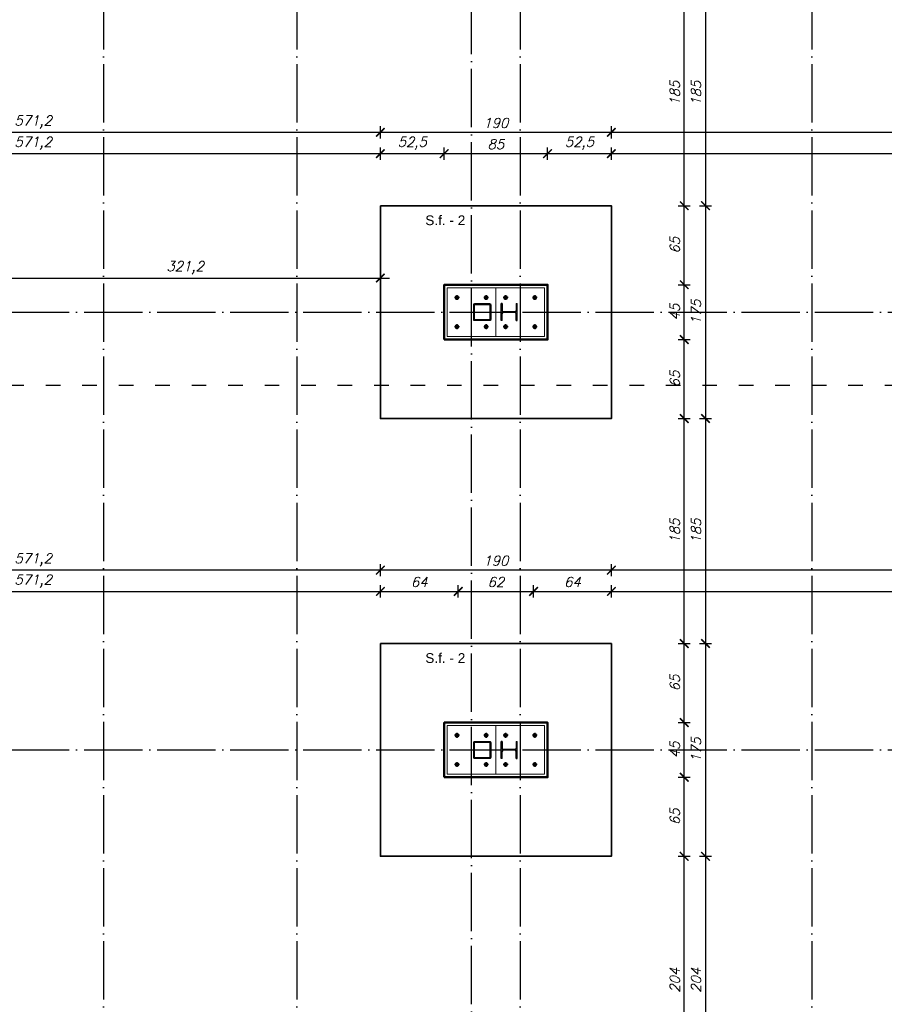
# Model space of a CAD drawing. Header units: millimetres. Extents: x 1814 to 94182, y 11562 to 49454.
# Tile 105 of 143: x 10334 to 11045, y 25543 to 26353. Entities that reach past the tile are written whole.
import ezdxf

# ---------------------------------------------------------------- set-up
doc = ezdxf.new("R2010")
doc.units = ezdxf.units.MM
doc.linetypes.add('ACAD_ISO03W100', pattern=[30, 12, -18])
doc.linetypes.add('ACAD_ISO04W100', pattern=[30, 24, -3, 0, -3])
for name, color, linetype in [('odnośnik', 140, 'Continuous'), ('opis', 50, 'Continuous'), ('osie', 40, 'ACAD_ISO04W100')]:
    doc.layers.add(name, color=color, linetype=linetype)
for name, color, linetype, lineweight in [('profil stalowy', 100, 'Continuous', 25), ('widok 0.09', 132, 'Continuous', 9), ('widok 0.15', 150, 'Continuous', 15), ('widok 0.25', 30, 'Continuous', 25), ('widok 0.35', 22, 'Continuous', 35), ('wymiar', 135, 'Continuous', 9), ('ściany', 7, 'Continuous', 50), ('śruby', 204, 'Continuous', 9)]:
    doc.layers.add(name, color=color, linetype=linetype, lineweight=lineweight)
doc.styles.add('Opisowy', font='arial.ttf')
doc.styles.add('WYMIARY', font='simplex.shx', dxfattribs={"oblique": 15})
doc.dimstyles.new('1-50', dxfattribs={"dimscale": 50, "dimtxt": 0.16, "dimasz": 0.2, "dimexe": 0.1, "dimexo": 0.1, "dimgap": 0.075, "dimtad": 1, "dimdec": 1, "dimrnd": 0.1, "dimzin": 9, "dimtxsty": 'WYMIARY', "dimblk": 'ARCHTICK', "dimcen": 0.2, "dimdle": 0.15, "dimadec": 1, "dimazin": 1, "dimtfac": 1, "dimtdec": 1, "dimtix": 1, "dimtmove": 2, "dimatfit": 3, "dimldrblk": 'ARCHTICK', "dimfxl": 0, "dimarcsym": 0})

# ---------------------------------------------------------------- blocks, each defined once
blk = doc.blocks.new('A$C16716dc2')
at = {"layer": 'osie', "ltscale": 0.05}
for p, q in [((4, 2), (0, 2)), ((2, 4), (2, 0))]:
    blk.add_line(p, q, dxfattribs=at)
at = {"layer": 'widok 0.09'}
blk.add_circle((2, 2), 1.5, dxfattribs=at)
at = {"layer": 'widok 0.25'}
blk.add_circle((2, 2), 0.8, dxfattribs=at)
at = {"layer": 'widok 0.35'}
blk.add_lwpolyline([(3.39, 2), (2.69, 0.8), (1.31, 0.8), (0.61, 2), (1.31, 3.2), (2.69, 3.2)], close=True, dxfattribs=at)
blk = doc.blocks.new('_ARCHTICK')
at = {"color": 0, "linetype": 'ByBlock', "lineweight": -2}
blk.add_solid([(0.398, 0.309), (0.309, 0.398), (-0.309, -0.398), (-0.398, -0.309)], dxfattribs=at)
blk = doc.blocks.new('*D3391')
at = {"layer": 'Defpoints', "color": 0}
for p in [(9562.81, 26928.8), (10662.95, 26928.8), (9894.31, 25295.8)]:
    blk.add_point(p, dxfattribs=at)
at = {"layer": 'wymiar', "color": 0, "lineweight": -2}
for p, q in [((9562.81, 25288.3), (9562.81, 26936.3)), ((9567.81, 26928.8), (9557.81, 26928.8)), ((9567.81, 25295.8), (9557.81, 25295.8))]:
    blk.add_line(p, q, dxfattribs=at)
at = {"layer": 'wymiar', "color": 0, "lineweight": -2, "xscale": 10, "yscale": 10, "zscale": 10}
for p, rotation in [((9562.81, 26928.8), 90), ((9562.81, 25295.8), 270)]:
    blk.add_blockref('_ARCHTICK', p, dxfattribs=dict(at, rotation=rotation))
at = {"layer": 'wymiar', "color": 0, "insert": (9555.06, 26112.3), "char_height": 8, "attachment_point": 5, "rotation": 90, "style": 'WYMIARY'}
blk.add_mtext('1633', dxfattribs=at)
blk = doc.blocks.new('*D3410')
at = {"layer": 'Defpoints', "color": 0}
for p in [(10309.31, 26318.3), (10630.46, 26199.8), (10630.46, 26140.35)]:
    blk.add_point(p, dxfattribs=at)
at = {"layer": 'wymiar', "color": 0, "lineweight": -2}
for p, q in [((10309.31, 26145.35), (10309.31, 26135.35)), ((10630.46, 26145.35), (10630.46, 26135.35)), ((10301.81, 26140.35), (10637.96, 26140.35))]:
    blk.add_line(p, q, dxfattribs=at)
at = {"layer": 'wymiar', "color": 0, "lineweight": -2, "xscale": 10, "yscale": 10, "zscale": 10, "rotation": 180}
blk.add_blockref('_ARCHTICK', (10309.31, 26140.35), dxfattribs=at)
at = {"layer": 'wymiar', "color": 0, "lineweight": -2, "xscale": 10, "yscale": 10, "zscale": 10}
blk.add_blockref('_ARCHTICK', (10630.46, 26140.35), dxfattribs=at)
at = {"layer": 'wymiar', "color": 0, "insert": (10469.89, 26148.87), "char_height": 8, "attachment_point": 5, "style": 'WYMIARY'}
blk.add_mtext('321,2', dxfattribs=at)
blk = doc.blocks.new('*D3414')
at = {"layer": 'Defpoints', "color": 0}
for p in [(10630.46, 26242.65), (10059.31, 26194.8), (10630.46, 26199.8)]:
    blk.add_point(p, dxfattribs=at)
at = {"layer": 'wymiar', "color": 0, "lineweight": -2}
for p, q in [((10051.81, 26242.65), (10637.96, 26242.65)), ((10059.31, 26237.65), (10059.31, 26247.65)), ((10630.46, 26237.65), (10630.46, 26247.65))]:
    blk.add_line(p, q, dxfattribs=at)
at = {"layer": 'wymiar', "color": 0, "lineweight": -2, "xscale": 10, "yscale": 10, "zscale": 10, "rotation": 180}
blk.add_blockref('_ARCHTICK', (10059.31, 26242.65), dxfattribs=at)
at = {"layer": 'wymiar', "color": 0, "lineweight": -2, "xscale": 10, "yscale": 10, "zscale": 10}
blk.add_blockref('_ARCHTICK', (10630.46, 26242.65), dxfattribs=at)
at = {"layer": 'wymiar', "color": 0, "insert": (10344.89, 26251.16), "char_height": 8, "attachment_point": 5, "style": 'WYMIARY'}
blk.add_mtext('571,2', dxfattribs=at)
blk = doc.blocks.new('*D3415')
at = {"layer": 'Defpoints', "color": 0}
for p in [(10682.96, 26242.65), (10630.46, 26199.8), (10682.96, 26134.8)]:
    blk.add_point(p, dxfattribs=at)
at = {"layer": 'wymiar', "color": 0, "lineweight": -2}
for p, q in [((10622.96, 26242.65), (10690.46, 26242.65)), ((10630.46, 26237.65), (10630.46, 26247.65)), ((10682.96, 26237.65), (10682.96, 26247.65))]:
    blk.add_line(p, q, dxfattribs=at)
at = {"layer": 'wymiar', "color": 0, "lineweight": -2, "xscale": 10, "yscale": 10, "zscale": 10, "rotation": 180}
blk.add_blockref('_ARCHTICK', (10630.46, 26242.65), dxfattribs=at)
at = {"layer": 'wymiar', "color": 0, "lineweight": -2, "xscale": 10, "yscale": 10, "zscale": 10}
blk.add_blockref('_ARCHTICK', (10682.96, 26242.65), dxfattribs=at)
at = {"layer": 'wymiar', "color": 0, "insert": (10656.71, 26251.16), "char_height": 8, "attachment_point": 5, "style": 'WYMIARY'}
blk.add_mtext('52,5', dxfattribs=at)
blk = doc.blocks.new('*D3416')
at = {"layer": 'Defpoints', "color": 0}
for p in [(10767.96, 26242.65), (10682.96, 26134.8), (10767.96, 26134.8)]:
    blk.add_point(p, dxfattribs=at)
at = {"layer": 'wymiar', "color": 0, "lineweight": -2}
for p, q in [((10675.46, 26242.65), (10775.46, 26242.65)), ((10682.96, 26237.65), (10682.96, 26247.65)), ((10767.96, 26237.65), (10767.96, 26247.65))]:
    blk.add_line(p, q, dxfattribs=at)
at = {"layer": 'wymiar', "color": 0, "lineweight": -2, "xscale": 10, "yscale": 10, "zscale": 10, "rotation": 180}
blk.add_blockref('_ARCHTICK', (10682.96, 26242.65), dxfattribs=at)
at = {"layer": 'wymiar', "color": 0, "lineweight": -2, "xscale": 10, "yscale": 10, "zscale": 10}
blk.add_blockref('_ARCHTICK', (10767.96, 26242.65), dxfattribs=at)
at = {"layer": 'wymiar', "color": 0, "insert": (10725.46, 26250.4), "char_height": 8, "attachment_point": 5, "style": 'WYMIARY'}
blk.add_mtext('85', dxfattribs=at)
blk = doc.blocks.new('*D3417')
at = {"layer": 'Defpoints', "color": 0}
for p in [(10820.46, 26242.65), (10820.46, 26199.8), (10767.96, 26134.8)]:
    blk.add_point(p, dxfattribs=at)
at = {"layer": 'wymiar', "color": 0, "lineweight": -2}
for p, q in [((10760.46, 26242.65), (10827.96, 26242.65)), ((10767.96, 26237.65), (10767.96, 26247.65)), ((10820.46, 26237.65), (10820.46, 26247.65))]:
    blk.add_line(p, q, dxfattribs=at)
at = {"layer": 'wymiar', "color": 0, "lineweight": -2, "xscale": 10, "yscale": 10, "zscale": 10, "rotation": 180}
blk.add_blockref('_ARCHTICK', (10767.96, 26242.65), dxfattribs=at)
at = {"layer": 'wymiar', "color": 0, "lineweight": -2, "xscale": 10, "yscale": 10, "zscale": 10}
blk.add_blockref('_ARCHTICK', (10820.46, 26242.65), dxfattribs=at)
at = {"layer": 'wymiar', "color": 0, "insert": (10794.21, 26251.16), "char_height": 8, "attachment_point": 5, "style": 'WYMIARY'}
blk.add_mtext('52,5', dxfattribs=at)
blk = doc.blocks.new('*D3418')
at = {"layer": 'Defpoints', "color": 0}
for p in [(11623.08, 26242.65), (10820.46, 26199.8), (11623.08, 26194.8)]:
    blk.add_point(p, dxfattribs=at)
at = {"layer": 'wymiar', "color": 0, "lineweight": -2}
for p, q in [((10812.96, 26242.65), (11630.58, 26242.65)), ((10820.46, 26237.65), (10820.46, 26247.65)), ((11623.08, 26237.65), (11623.08, 26247.65))]:
    blk.add_line(p, q, dxfattribs=at)
at = {"layer": 'wymiar', "color": 0, "lineweight": -2, "xscale": 10, "yscale": 10, "zscale": 10, "rotation": 180}
blk.add_blockref('_ARCHTICK', (10820.46, 26242.65), dxfattribs=at)
at = {"layer": 'wymiar', "color": 0, "lineweight": -2, "xscale": 10, "yscale": 10, "zscale": 10}
blk.add_blockref('_ARCHTICK', (11623.08, 26242.65), dxfattribs=at)
at = {"layer": 'wymiar', "color": 0, "insert": (11221.77, 26251.16), "char_height": 8, "attachment_point": 5, "style": 'WYMIARY'}
blk.add_mtext('802,6', dxfattribs=at)
blk = doc.blocks.new('*D3423')
at = {"layer": 'Defpoints', "color": 0}
for p in [(10820.46, 26260.15), (10820.46, 26199.8), (11623.08, 26194.8)]:
    blk.add_point(p, dxfattribs=at)
at = {"layer": 'wymiar', "color": 0, "lineweight": -2}
for p, q in [((11630.58, 26260.15), (10812.96, 26260.15)), ((10820.46, 26255.15), (10820.46, 26265.15)), ((11623.08, 26255.15), (11623.08, 26265.15))]:
    blk.add_line(p, q, dxfattribs=at)
at = {"layer": 'wymiar', "color": 0, "lineweight": -2, "xscale": 10, "yscale": 10, "zscale": 10, "rotation": 180}
blk.add_blockref('_ARCHTICK', (10820.46, 26260.15), dxfattribs=at)
at = {"layer": 'wymiar', "color": 0, "lineweight": -2, "xscale": 10, "yscale": 10, "zscale": 10}
blk.add_blockref('_ARCHTICK', (11623.08, 26260.15), dxfattribs=at)
at = {"layer": 'wymiar', "color": 0, "insert": (11221.77, 26268.66), "char_height": 8, "attachment_point": 5, "style": 'WYMIARY'}
blk.add_mtext('802,6', dxfattribs=at)
blk = doc.blocks.new('*D3424')
at = {"layer": 'Defpoints', "color": 0}
for p in [(10630.46, 26260.15), (10630.46, 26199.8), (10820.46, 26199.8)]:
    blk.add_point(p, dxfattribs=at)
at = {"layer": 'wymiar', "color": 0, "lineweight": -2}
for p, q in [((10827.96, 26260.15), (10622.96, 26260.15)), ((10630.46, 26255.15), (10630.46, 26265.15)), ((10820.46, 26255.15), (10820.46, 26265.15))]:
    blk.add_line(p, q, dxfattribs=at)
at = {"layer": 'wymiar', "color": 0, "lineweight": -2, "xscale": 10, "yscale": 10, "zscale": 10, "rotation": 180}
blk.add_blockref('_ARCHTICK', (10630.46, 26260.15), dxfattribs=at)
at = {"layer": 'wymiar', "color": 0, "lineweight": -2, "xscale": 10, "yscale": 10, "zscale": 10}
blk.add_blockref('_ARCHTICK', (10820.46, 26260.15), dxfattribs=at)
at = {"layer": 'wymiar', "color": 0, "insert": (10725.46, 26267.9), "char_height": 8, "attachment_point": 5, "style": 'WYMIARY'}
blk.add_mtext('190', dxfattribs=at)
blk = doc.blocks.new('*D3425')
at = {"layer": 'Defpoints', "color": 0}
for p in [(10059.31, 26260.15), (10059.31, 26194.8), (10630.46, 26199.8)]:
    blk.add_point(p, dxfattribs=at)
at = {"layer": 'wymiar', "color": 0, "lineweight": -2}
for p, q in [((10637.96, 26260.15), (10051.81, 26260.15)), ((10059.31, 26255.15), (10059.31, 26265.15)), ((10630.46, 26255.15), (10630.46, 26265.15))]:
    blk.add_line(p, q, dxfattribs=at)
at = {"layer": 'wymiar', "color": 0, "lineweight": -2, "xscale": 10, "yscale": 10, "zscale": 10, "rotation": 180}
blk.add_blockref('_ARCHTICK', (10059.31, 26260.15), dxfattribs=at)
at = {"layer": 'wymiar', "color": 0, "lineweight": -2, "xscale": 10, "yscale": 10, "zscale": 10}
blk.add_blockref('_ARCHTICK', (10630.46, 26260.15), dxfattribs=at)
at = {"layer": 'wymiar', "color": 0, "insert": (10344.89, 26268.66), "char_height": 8, "attachment_point": 5, "style": 'WYMIARY'}
blk.add_mtext('571,2', dxfattribs=at)
blk = doc.blocks.new('*D3347')
at = {"layer": 'Defpoints', "color": 0}
for p in [(10630.46, 25882.65), (10630.46, 25839.8), (10059.31, 25834.8)]:
    blk.add_point(p, dxfattribs=at)
at = {"layer": 'wymiar', "color": 0, "lineweight": -2}
for p, q in [((10059.31, 25877.65), (10059.31, 25887.65)), ((10630.46, 25877.65), (10630.46, 25887.65)), ((10051.81, 25882.65), (10637.96, 25882.65))]:
    blk.add_line(p, q, dxfattribs=at)
at = {"layer": 'wymiar', "color": 0, "lineweight": -2, "xscale": 10, "yscale": 10, "zscale": 10, "rotation": 180}
blk.add_blockref('_ARCHTICK', (10059.31, 25882.65), dxfattribs=at)
at = {"layer": 'wymiar', "color": 0, "lineweight": -2, "xscale": 10, "yscale": 10, "zscale": 10}
blk.add_blockref('_ARCHTICK', (10630.46, 25882.65), dxfattribs=at)
at = {"layer": 'wymiar', "color": 0, "insert": (10344.89, 25891.16), "char_height": 8, "attachment_point": 5, "style": 'WYMIARY'}
blk.add_mtext('571,2', dxfattribs=at)
blk = doc.blocks.new('*D3348')
at = {"layer": 'Defpoints', "color": 0}
for p in [(10694.46, 25882.65), (10630.46, 25839.8), (10694.46, 25772.3)]:
    blk.add_point(p, dxfattribs=at)
at = {"layer": 'wymiar', "color": 0, "lineweight": -2}
for p, q in [((10630.46, 25877.65), (10630.46, 25887.65)), ((10694.46, 25877.65), (10694.46, 25887.65)), ((10622.96, 25882.65), (10701.96, 25882.65))]:
    blk.add_line(p, q, dxfattribs=at)
at = {"layer": 'wymiar', "color": 0, "lineweight": -2, "xscale": 10, "yscale": 10, "zscale": 10, "rotation": 180}
blk.add_blockref('_ARCHTICK', (10630.46, 25882.65), dxfattribs=at)
at = {"layer": 'wymiar', "color": 0, "lineweight": -2, "xscale": 10, "yscale": 10, "zscale": 10}
blk.add_blockref('_ARCHTICK', (10694.46, 25882.65), dxfattribs=at)
at = {"layer": 'wymiar', "color": 0, "insert": (10662.46, 25890.4), "char_height": 8, "attachment_point": 5, "style": 'WYMIARY'}
blk.add_mtext('64', dxfattribs=at)
blk = doc.blocks.new('*D3349')
at = {"layer": 'Defpoints', "color": 0}
for p in [(10756.46, 25882.65), (10694.46, 25772.3), (10756.46, 25772.3)]:
    blk.add_point(p, dxfattribs=at)
at = {"layer": 'wymiar', "color": 0, "lineweight": -2}
for p, q in [((10694.46, 25877.65), (10694.46, 25887.65)), ((10756.46, 25877.65), (10756.46, 25887.65)), ((10686.96, 25882.65), (10763.96, 25882.65))]:
    blk.add_line(p, q, dxfattribs=at)
at = {"layer": 'wymiar', "color": 0, "lineweight": -2, "xscale": 10, "yscale": 10, "zscale": 10, "rotation": 180}
blk.add_blockref('_ARCHTICK', (10694.46, 25882.65), dxfattribs=at)
at = {"layer": 'wymiar', "color": 0, "lineweight": -2, "xscale": 10, "yscale": 10, "zscale": 10}
blk.add_blockref('_ARCHTICK', (10756.46, 25882.65), dxfattribs=at)
at = {"layer": 'wymiar', "color": 0, "insert": (10725.46, 25890.4), "char_height": 8, "attachment_point": 5, "style": 'WYMIARY'}
blk.add_mtext('62', dxfattribs=at)
blk = doc.blocks.new('*D3350')
at = {"layer": 'Defpoints', "color": 0}
for p in [(10820.46, 25882.65), (10820.46, 25839.8), (10756.46, 25772.3)]:
    blk.add_point(p, dxfattribs=at)
at = {"layer": 'wymiar', "color": 0, "lineweight": -2}
for p, q in [((10756.46, 25877.65), (10756.46, 25887.65)), ((10820.46, 25877.65), (10820.46, 25887.65)), ((10748.96, 25882.65), (10827.96, 25882.65))]:
    blk.add_line(p, q, dxfattribs=at)
at = {"layer": 'wymiar', "color": 0, "lineweight": -2, "xscale": 10, "yscale": 10, "zscale": 10, "rotation": 180}
blk.add_blockref('_ARCHTICK', (10756.46, 25882.65), dxfattribs=at)
at = {"layer": 'wymiar', "color": 0, "lineweight": -2, "xscale": 10, "yscale": 10, "zscale": 10}
blk.add_blockref('_ARCHTICK', (10820.46, 25882.65), dxfattribs=at)
at = {"layer": 'wymiar', "color": 0, "insert": (10788.46, 25890.4), "char_height": 8, "attachment_point": 5, "style": 'WYMIARY'}
blk.add_mtext('64', dxfattribs=at)
blk = doc.blocks.new('*D3351')
at = {"layer": 'Defpoints', "color": 0}
for p in [(11623.08, 25882.65), (10820.46, 25839.8), (11623.08, 25834.8)]:
    blk.add_point(p, dxfattribs=at)
at = {"layer": 'wymiar', "color": 0, "lineweight": -2}
for p, q in [((10820.46, 25877.65), (10820.46, 25887.65)), ((11623.08, 25877.65), (11623.08, 25887.65)), ((10812.96, 25882.65), (11630.58, 25882.65))]:
    blk.add_line(p, q, dxfattribs=at)
at = {"layer": 'wymiar', "color": 0, "lineweight": -2, "xscale": 10, "yscale": 10, "zscale": 10, "rotation": 180}
blk.add_blockref('_ARCHTICK', (10820.46, 25882.65), dxfattribs=at)
at = {"layer": 'wymiar', "color": 0, "lineweight": -2, "xscale": 10, "yscale": 10, "zscale": 10}
blk.add_blockref('_ARCHTICK', (11623.08, 25882.65), dxfattribs=at)
at = {"layer": 'wymiar', "color": 0, "insert": (11221.77, 25891.16), "char_height": 8, "attachment_point": 5, "style": 'WYMIARY'}
blk.add_mtext('802,6', dxfattribs=at)
blk = doc.blocks.new('*D3356')
at = {"layer": 'Defpoints', "color": 0}
for p in [(10820.46, 25900.15), (10820.46, 25839.8), (11623.08, 25834.8)]:
    blk.add_point(p, dxfattribs=at)
at = {"layer": 'wymiar', "color": 0, "lineweight": -2}
for p, q in [((10820.46, 25895.15), (10820.46, 25905.15)), ((11623.08, 25895.15), (11623.08, 25905.15)), ((11630.58, 25900.15), (10812.96, 25900.15))]:
    blk.add_line(p, q, dxfattribs=at)
at = {"layer": 'wymiar', "color": 0, "lineweight": -2, "xscale": 10, "yscale": 10, "zscale": 10, "rotation": 180}
blk.add_blockref('_ARCHTICK', (10820.46, 25900.15), dxfattribs=at)
at = {"layer": 'wymiar', "color": 0, "lineweight": -2, "xscale": 10, "yscale": 10, "zscale": 10}
blk.add_blockref('_ARCHTICK', (11623.08, 25900.15), dxfattribs=at)
at = {"layer": 'wymiar', "color": 0, "insert": (11221.77, 25908.66), "char_height": 8, "attachment_point": 5, "style": 'WYMIARY'}
blk.add_mtext('802,6', dxfattribs=at)
blk = doc.blocks.new('*D3357')
at = {"layer": 'Defpoints', "color": 0}
for p in [(10630.46, 25900.15), (10630.46, 25839.8), (10820.46, 25839.8)]:
    blk.add_point(p, dxfattribs=at)
at = {"layer": 'wymiar', "color": 0, "lineweight": -2}
for p, q in [((10630.46, 25895.15), (10630.46, 25905.15)), ((10820.46, 25895.15), (10820.46, 25905.15)), ((10827.96, 25900.15), (10622.96, 25900.15))]:
    blk.add_line(p, q, dxfattribs=at)
at = {"layer": 'wymiar', "color": 0, "lineweight": -2, "xscale": 10, "yscale": 10, "zscale": 10, "rotation": 180}
blk.add_blockref('_ARCHTICK', (10630.46, 25900.15), dxfattribs=at)
at = {"layer": 'wymiar', "color": 0, "lineweight": -2, "xscale": 10, "yscale": 10, "zscale": 10}
blk.add_blockref('_ARCHTICK', (10820.46, 25900.15), dxfattribs=at)
at = {"layer": 'wymiar', "color": 0, "insert": (10725.46, 25907.9), "char_height": 8, "attachment_point": 5, "style": 'WYMIARY'}
blk.add_mtext('190', dxfattribs=at)
blk = doc.blocks.new('*D3358')
at = {"layer": 'Defpoints', "color": 0}
for p in [(10059.31, 25900.15), (10630.46, 25839.8), (10059.31, 25834.8)]:
    blk.add_point(p, dxfattribs=at)
at = {"layer": 'wymiar', "color": 0, "lineweight": -2}
for p, q in [((10059.31, 25895.15), (10059.31, 25905.15)), ((10630.46, 25895.15), (10630.46, 25905.15)), ((10637.96, 25900.15), (10051.81, 25900.15))]:
    blk.add_line(p, q, dxfattribs=at)
at = {"layer": 'wymiar', "color": 0, "lineweight": -2, "xscale": 10, "yscale": 10, "zscale": 10, "rotation": 180}
blk.add_blockref('_ARCHTICK', (10059.31, 25900.15), dxfattribs=at)
at = {"layer": 'wymiar', "color": 0, "lineweight": -2, "xscale": 10, "yscale": 10, "zscale": 10}
blk.add_blockref('_ARCHTICK', (10630.46, 25900.15), dxfattribs=at)
at = {"layer": 'wymiar', "color": 0, "insert": (10344.89, 25908.66), "char_height": 8, "attachment_point": 5, "style": 'WYMIARY'}
blk.add_mtext('571,2', dxfattribs=at)
blk = doc.blocks.new('*D3495')
at = {"layer": 'Defpoints', "color": 0}
for p in [(10820.46, 25664.8), (10880.4, 25664.8), (10820.46, 25460.8)]:
    blk.add_point(p, dxfattribs=at)
at = {"layer": 'wymiar', "color": 0, "lineweight": -2}
for p, q in [((10880.4, 25453.3), (10880.4, 25672.3)), ((10875.4, 25664.8), (10885.4, 25664.8)), ((10875.4, 25460.8), (10885.4, 25460.8))]:
    blk.add_line(p, q, dxfattribs=at)
at = {"layer": 'wymiar', "color": 0, "lineweight": -2, "xscale": 10, "yscale": 10, "zscale": 10}
for p, rotation in [((10880.4, 25664.8), 90), ((10880.4, 25460.8), 270)]:
    blk.add_blockref('_ARCHTICK', p, dxfattribs=dict(at, rotation=rotation))
at = {"layer": 'wymiar', "color": 0, "insert": (10872.65, 25562.8), "char_height": 8, "attachment_point": 5, "rotation": 90, "style": 'WYMIARY'}
blk.add_mtext('204', dxfattribs=at)
blk = doc.blocks.new('*D3431')
at = {"layer": 'Defpoints', "color": 0}
for p in [(10767.98, 25729.8), (10880.4, 25729.8), (10820.46, 25664.8)]:
    blk.add_point(p, dxfattribs=at)
at = {"layer": 'wymiar', "color": 0, "lineweight": -2}
for p, q in [((10880.4, 25657.3), (10880.4, 25737.3)), ((10875.4, 25729.8), (10885.4, 25729.8)), ((10875.4, 25664.8), (10885.4, 25664.8))]:
    blk.add_line(p, q, dxfattribs=at)
at = {"layer": 'wymiar', "color": 0, "lineweight": -2, "xscale": 10, "yscale": 10, "zscale": 10}
for p, rotation in [((10880.4, 25729.8), 90), ((10880.4, 25664.8), 270)]:
    blk.add_blockref('_ARCHTICK', p, dxfattribs=dict(at, rotation=rotation))
at = {"layer": 'wymiar', "color": 0, "insert": (10872.65, 25697.3), "char_height": 8, "attachment_point": 5, "rotation": 90, "style": 'WYMIARY'}
blk.add_mtext('65', dxfattribs=at)
blk = doc.blocks.new('*D3432')
at = {"layer": 'Defpoints', "color": 0}
for p in [(10767.94, 25774.8), (10880.4, 25774.8), (10767.98, 25729.8)]:
    blk.add_point(p, dxfattribs=at)
at = {"layer": 'wymiar', "color": 0, "lineweight": -2}
for p, q in [((10880.4, 25722.3), (10880.4, 25782.3)), ((10875.4, 25774.8), (10885.4, 25774.8)), ((10875.4, 25729.8), (10885.4, 25729.8))]:
    blk.add_line(p, q, dxfattribs=at)
at = {"layer": 'wymiar', "color": 0, "lineweight": -2, "xscale": 10, "yscale": 10, "zscale": 10}
for p, rotation in [((10880.4, 25774.8), 90), ((10880.4, 25729.8), 270)]:
    blk.add_blockref('_ARCHTICK', p, dxfattribs=dict(at, rotation=rotation))
at = {"layer": 'wymiar', "color": 0, "insert": (10872.65, 25752.3), "char_height": 8, "attachment_point": 5, "rotation": 90, "style": 'WYMIARY'}
blk.add_mtext('45', dxfattribs=at)
blk = doc.blocks.new('*D3433')
at = {"layer": 'Defpoints', "color": 0}
for p in [(10820.46, 25839.8), (10880.4, 25839.8), (10767.94, 25774.8)]:
    blk.add_point(p, dxfattribs=at)
at = {"layer": 'wymiar', "color": 0, "lineweight": -2}
for p, q in [((10880.4, 25767.3), (10880.4, 25847.3)), ((10875.4, 25839.8), (10885.4, 25839.8)), ((10875.4, 25774.8), (10885.4, 25774.8))]:
    blk.add_line(p, q, dxfattribs=at)
at = {"layer": 'wymiar', "color": 0, "lineweight": -2, "xscale": 10, "yscale": 10, "zscale": 10}
for p, rotation in [((10880.4, 25839.8), 90), ((10880.4, 25774.8), 270)]:
    blk.add_blockref('_ARCHTICK', p, dxfattribs=dict(at, rotation=rotation))
at = {"layer": 'wymiar', "color": 0, "insert": (10872.65, 25807.3), "char_height": 8, "attachment_point": 5, "rotation": 90, "style": 'WYMIARY'}
blk.add_mtext('65', dxfattribs=at)
blk = doc.blocks.new('*D3434')
at = {"layer": 'Defpoints', "color": 0}
for p in [(10820.46, 26024.8), (10880.4, 26024.8), (10820.46, 25839.8)]:
    blk.add_point(p, dxfattribs=at)
at = {"layer": 'wymiar', "color": 0, "lineweight": -2}
for p, q in [((10880.4, 25832.3), (10880.4, 26032.3)), ((10875.4, 26024.8), (10885.4, 26024.8)), ((10875.4, 25839.8), (10885.4, 25839.8))]:
    blk.add_line(p, q, dxfattribs=at)
at = {"layer": 'wymiar', "color": 0, "lineweight": -2, "xscale": 10, "yscale": 10, "zscale": 10}
for p, rotation in [((10880.4, 26024.8), 90), ((10880.4, 25839.8), 270)]:
    blk.add_blockref('_ARCHTICK', p, dxfattribs=dict(at, rotation=rotation))
at = {"layer": 'wymiar', "color": 0, "insert": (10872.65, 25932.3), "char_height": 8, "attachment_point": 5, "rotation": 90, "style": 'WYMIARY'}
blk.add_mtext('185', dxfattribs=at)
blk = doc.blocks.new('*D3435')
at = {"layer": 'Defpoints', "color": 0}
for p in [(10767.96, 26089.8), (10880.4, 26089.8), (10820.46, 26024.8)]:
    blk.add_point(p, dxfattribs=at)
at = {"layer": 'wymiar', "color": 0, "lineweight": -2}
for p, q in [((10880.4, 26017.3), (10880.4, 26097.3)), ((10875.4, 26089.8), (10885.4, 26089.8)), ((10875.4, 26024.8), (10885.4, 26024.8))]:
    blk.add_line(p, q, dxfattribs=at)
at = {"layer": 'wymiar', "color": 0, "lineweight": -2, "xscale": 10, "yscale": 10, "zscale": 10}
for p, rotation in [((10880.4, 26089.8), 90), ((10880.4, 26024.8), 270)]:
    blk.add_blockref('_ARCHTICK', p, dxfattribs=dict(at, rotation=rotation))
at = {"layer": 'wymiar', "color": 0, "insert": (10872.65, 26057.3), "char_height": 8, "attachment_point": 5, "rotation": 90, "style": 'WYMIARY'}
blk.add_mtext('65', dxfattribs=at)
blk = doc.blocks.new('*D3436')
at = {"layer": 'Defpoints', "color": 0}
for p in [(10767.96, 26134.8), (10880.4, 26134.8), (10767.96, 26089.8)]:
    blk.add_point(p, dxfattribs=at)
at = {"layer": 'wymiar', "color": 0, "lineweight": -2}
for p, q in [((10880.4, 26082.3), (10880.4, 26142.3)), ((10875.4, 26134.8), (10885.4, 26134.8)), ((10875.4, 26089.8), (10885.4, 26089.8))]:
    blk.add_line(p, q, dxfattribs=at)
at = {"layer": 'wymiar', "color": 0, "lineweight": -2, "xscale": 10, "yscale": 10, "zscale": 10}
for p, rotation in [((10880.4, 26134.8), 90), ((10880.4, 26089.8), 270)]:
    blk.add_blockref('_ARCHTICK', p, dxfattribs=dict(at, rotation=rotation))
at = {"layer": 'wymiar', "color": 0, "insert": (10872.65, 26112.3), "char_height": 8, "attachment_point": 5, "rotation": 90, "style": 'WYMIARY'}
blk.add_mtext('45', dxfattribs=at)
blk = doc.blocks.new('*D3437')
at = {"layer": 'Defpoints', "color": 0}
for p in [(10820.46, 26199.8), (10880.4, 26199.8), (10767.96, 26134.8)]:
    blk.add_point(p, dxfattribs=at)
at = {"layer": 'wymiar', "color": 0, "lineweight": -2}
for p, q in [((10880.4, 26127.3), (10880.4, 26207.3)), ((10875.4, 26199.8), (10885.4, 26199.8)), ((10875.4, 26134.8), (10885.4, 26134.8))]:
    blk.add_line(p, q, dxfattribs=at)
at = {"layer": 'wymiar', "color": 0, "lineweight": -2, "xscale": 10, "yscale": 10, "zscale": 10}
for p, rotation in [((10880.4, 26199.8), 90), ((10880.4, 26134.8), 270)]:
    blk.add_blockref('_ARCHTICK', p, dxfattribs=dict(at, rotation=rotation))
at = {"layer": 'wymiar', "color": 0, "insert": (10872.65, 26167.3), "char_height": 8, "attachment_point": 5, "rotation": 90, "style": 'WYMIARY'}
blk.add_mtext('65', dxfattribs=at)
blk = doc.blocks.new('*D3438')
at = {"layer": 'Defpoints', "color": 0}
for p in [(10820.48, 26384.8), (10880.41, 26384.8), (10820.46, 26199.8)]:
    blk.add_point(p, dxfattribs=at)
at = {"layer": 'wymiar', "color": 0, "lineweight": -2}
for p, q in [((10880.41, 26192.3), (10880.41, 26392.3)), ((10875.41, 26384.8), (10885.41, 26384.8)), ((10875.41, 26199.8), (10885.41, 26199.8))]:
    blk.add_line(p, q, dxfattribs=at)
at = {"layer": 'wymiar', "color": 0, "lineweight": -2, "xscale": 10, "yscale": 10, "zscale": 10}
for p, rotation in [((10880.41, 26384.8), 90), ((10880.41, 26199.8), 270)]:
    blk.add_blockref('_ARCHTICK', p, dxfattribs=dict(at, rotation=rotation))
at = {"layer": 'wymiar', "color": 0, "insert": (10872.66, 26292.3), "char_height": 8, "attachment_point": 5, "rotation": 90, "style": 'WYMIARY'}
blk.add_mtext('185', dxfattribs=at)
blk = doc.blocks.new('*D3444')
at = {"layer": 'Defpoints', "color": 0}
for p in [(10820.48, 26384.8), (10820.46, 26199.8), (10897.91, 26199.8)]:
    blk.add_point(p, dxfattribs=at)
at = {"layer": 'wymiar', "color": 0, "lineweight": -2}
for p, q in [((10897.91, 26392.3), (10897.91, 26192.3)), ((10892.91, 26384.8), (10902.91, 26384.8)), ((10892.91, 26199.8), (10902.91, 26199.8))]:
    blk.add_line(p, q, dxfattribs=at)
at = {"layer": 'wymiar', "color": 0, "lineweight": -2, "xscale": 10, "yscale": 10, "zscale": 10}
for p, rotation in [((10897.91, 26384.8), 90), ((10897.91, 26199.8), 270)]:
    blk.add_blockref('_ARCHTICK', p, dxfattribs=dict(at, rotation=rotation))
at = {"layer": 'wymiar', "color": 0, "insert": (10890.16, 26292.3), "char_height": 8, "attachment_point": 5, "rotation": 90, "style": 'WYMIARY'}
blk.add_mtext('185', dxfattribs=at)
blk = doc.blocks.new('*D3445')
at = {"layer": 'Defpoints', "color": 0}
for p in [(10820.46, 26199.8), (10820.46, 26024.8), (10897.9, 26024.8)]:
    blk.add_point(p, dxfattribs=at)
at = {"layer": 'wymiar', "color": 0, "lineweight": -2}
for p, q in [((10897.9, 26207.3), (10897.9, 26017.3)), ((10892.9, 26199.8), (10902.9, 26199.8)), ((10892.9, 26024.8), (10902.9, 26024.8))]:
    blk.add_line(p, q, dxfattribs=at)
at = {"layer": 'wymiar', "color": 0, "lineweight": -2, "xscale": 10, "yscale": 10, "zscale": 10}
for p, rotation in [((10897.9, 26199.8), 90), ((10897.9, 26024.8), 270)]:
    blk.add_blockref('_ARCHTICK', p, dxfattribs=dict(at, rotation=rotation))
at = {"layer": 'wymiar', "color": 0, "insert": (10890.15, 26112.3), "char_height": 8, "attachment_point": 5, "rotation": 90, "style": 'WYMIARY'}
blk.add_mtext('175', dxfattribs=at)
blk = doc.blocks.new('*D3446')
at = {"layer": 'Defpoints', "color": 0}
for p in [(10820.46, 26024.8), (10820.46, 25839.8), (10897.9, 25839.8)]:
    blk.add_point(p, dxfattribs=at)
at = {"layer": 'wymiar', "color": 0, "lineweight": -2}
for p, q in [((10897.9, 26032.3), (10897.9, 25832.3)), ((10892.9, 26024.8), (10902.9, 26024.8)), ((10892.9, 25839.8), (10902.9, 25839.8))]:
    blk.add_line(p, q, dxfattribs=at)
at = {"layer": 'wymiar', "color": 0, "lineweight": -2, "xscale": 10, "yscale": 10, "zscale": 10}
for p, rotation in [((10897.9, 26024.8), 90), ((10897.9, 25839.8), 270)]:
    blk.add_blockref('_ARCHTICK', p, dxfattribs=dict(at, rotation=rotation))
at = {"layer": 'wymiar', "color": 0, "insert": (10890.15, 25932.3), "char_height": 8, "attachment_point": 5, "rotation": 90, "style": 'WYMIARY'}
blk.add_mtext('185', dxfattribs=at)
blk = doc.blocks.new('*D3447')
at = {"layer": 'Defpoints', "color": 0}
for p in [(10820.46, 25839.8), (10820.46, 25664.8), (10897.9, 25664.8)]:
    blk.add_point(p, dxfattribs=at)
at = {"layer": 'wymiar', "color": 0, "lineweight": -2}
for p, q in [((10897.9, 25847.3), (10897.9, 25657.3)), ((10892.9, 25839.8), (10902.9, 25839.8)), ((10892.9, 25664.8), (10902.9, 25664.8))]:
    blk.add_line(p, q, dxfattribs=at)
at = {"layer": 'wymiar', "color": 0, "lineweight": -2, "xscale": 10, "yscale": 10, "zscale": 10}
for p, rotation in [((10897.9, 25839.8), 90), ((10897.9, 25664.8), 270)]:
    blk.add_blockref('_ARCHTICK', p, dxfattribs=dict(at, rotation=rotation))
at = {"layer": 'wymiar', "color": 0, "insert": (10890.15, 25752.3), "char_height": 8, "attachment_point": 5, "rotation": 90, "style": 'WYMIARY'}
blk.add_mtext('175', dxfattribs=at)
blk = doc.blocks.new('*D3448')
at = {"layer": 'Defpoints', "color": 0}
for p in [(10820.46, 25664.8), (10820.46, 25460.8), (10897.9, 25460.8)]:
    blk.add_point(p, dxfattribs=at)
at = {"layer": 'wymiar', "color": 0, "lineweight": -2}
for p, q in [((10897.9, 25672.3), (10897.9, 25453.3)), ((10892.9, 25664.8), (10902.9, 25664.8)), ((10892.9, 25460.8), (10902.9, 25460.8))]:
    blk.add_line(p, q, dxfattribs=at)
at = {"layer": 'wymiar', "color": 0, "lineweight": -2, "xscale": 10, "yscale": 10, "zscale": 10}
for p, rotation in [((10897.9, 25664.8), 90), ((10897.9, 25460.8), 270)]:
    blk.add_blockref('_ARCHTICK', p, dxfattribs=dict(at, rotation=rotation))
at = {"layer": 'wymiar', "color": 0, "insert": (10890.15, 25562.8), "char_height": 8, "attachment_point": 5, "rotation": 90, "style": 'WYMIARY'}
blk.add_mtext('204', dxfattribs=at)

msp = doc.modelspace()

# ---------------------------------------------------------------- linework, layer by layer
at = {"layer": 'odnośnik', "linetype": 'ACAD_ISO03W100'}
msp.add_line((9545.31, 26052.3), (12128.11, 26052.3), dxfattribs=at)
at = {"layer": 'osie', "ltscale": 2}
for p, q in [((10402.71, 27277.8), (10402.71, 24744.3)), ((10561.71, 27277.8), (10561.71, 24744.3)), ((10745.457, 27277.8), (10745.457, 24744.3)), ((10985.46, 27277.8), (10985.46, 24744.3)), ((9545.31, 26112.3), (12128.11, 26112.3)), ((9545.31, 25752.3), (12128.11, 25752.3))]:
    msp.add_line(p, q, dxfattribs=at)
msp.add_lwpolyline([(10682.831, 24739.174), (10705.457, 24761.8), (10705.457, 27260.3), (10682.831, 27282.926)], dxfattribs=at)
at = {"layer": 'profil stalowy'}
for p, q in [((10729.81, 26105.3), (10729.81, 26119.3)), ((10730.66, 26119.3), (10729.81, 26119.3)), ((10730.66, 26119.3), (10730.66, 26113.775)), ((10742.26, 26119.3), (10742.26, 26113.775)), ((10742.26, 26119.3), (10743.11, 26119.3)), ((10743.11, 26105.3), (10743.11, 26119.3)), ((10730.66, 26105.3), (10729.81, 26105.3)), ((10730.66, 26105.3), (10730.66, 26110.825)), ((10741.06, 26112.575), (10731.86, 26112.575)), ((10741.06, 26112.025), (10731.86, 26112.025)), ((10742.26, 26105.3), (10742.26, 26110.825)), ((10742.26, 26105.3), (10743.11, 26105.3)), ((10729.81, 25745.3), (10729.81, 25759.3)), ((10730.66, 25759.3), (10729.81, 25759.3)), ((10730.66, 25759.3), (10730.66, 25753.775)), ((10742.26, 25759.3), (10742.26, 25753.775)), ((10742.26, 25759.3), (10743.11, 25759.3)), ((10743.11, 25745.3), (10743.11, 25759.3)), ((10730.66, 25745.3), (10730.66, 25750.825)), ((10741.06, 25752.575), (10731.86, 25752.575)), ((10741.06, 25752.025), (10731.86, 25752.025)), ((10742.26, 25745.3), (10742.26, 25750.825)), ((10730.66, 25745.3), (10729.81, 25745.3)), ((10742.26, 25745.3), (10743.11, 25745.3))]:
    msp.add_line(p, q, dxfattribs=at)
for points in [[(10720.31, 26105.3), (10708.11, 26105.3, -0.4142136), (10707.21, 26106.2), (10707.21, 26118.4, -0.4142136), (10708.11, 26119.3), (10720.31, 26119.3, -0.4142136), (10721.21, 26118.4), (10721.21, 26106.2, -0.4142136)], [(10720.01, 26105.9), (10708.41, 26105.9, -0.4142136), (10707.81, 26106.5), (10707.81, 26118.1, -0.4142136), (10708.41, 26118.7), (10720.01, 26118.7, -0.4142136), (10720.61, 26118.1), (10720.61, 26106.5, -0.4142136)], [(10720.31, 25745.3), (10708.11, 25745.3, -0.4142136), (10707.21, 25746.2), (10707.21, 25758.4, -0.4142136), (10708.11, 25759.3), (10720.31, 25759.3, -0.4142136), (10721.21, 25758.4), (10721.21, 25746.2, -0.4142136)], [(10720.01, 25745.9), (10708.41, 25745.9, -0.4142136), (10707.81, 25746.5), (10707.81, 25758.1, -0.4142136), (10708.41, 25758.7), (10720.01, 25758.7, -0.4142136), (10720.61, 25758.1), (10720.61, 25746.5, -0.4142136)]]:
    msp.add_lwpolyline(points, format="xyb", close=True, dxfattribs=at)
for centre, start, end in [((10731.86, 26113.775), 180, 270), ((10741.06, 26113.775), 270, 0), ((10731.86, 26110.825), 90, 180), ((10741.06, 26110.825), 0, 90), ((10731.86, 25753.775), 180, 270), ((10731.86, 25750.825), 90, 180), ((10741.06, 25753.775), 270, 0), ((10741.06, 25750.825), 0, 90)]:
    msp.add_arc(centre, 1.2, start, end, dxfattribs=at)
at = {"layer": 'widok 0.15'}
for points in [[(10725.457, 26092.3), (10685.457, 26092.3), (10685.457, 26132.3), (10725.457, 26132.3)], [(10725.457, 26092.3), (10765.457, 26092.3), (10765.457, 26132.3), (10725.457, 26132.3)], [(10725.477, 25732.3), (10685.477, 25732.3), (10685.477, 25772.3), (10725.477, 25772.3)], [(10725.477, 25732.3), (10765.477, 25732.3), (10765.477, 25772.3), (10725.477, 25772.3)]]:
    msp.add_lwpolyline(points, close=True, dxfattribs=at)
at = {"layer": 'widok 0.35'}
for points in [[(10630.46, 26199.8), (10820.46, 26199.8), (10820.46, 26024.8), (10630.46, 26024.8)], [(10630.46, 25839.8), (10820.46, 25839.8), (10820.46, 25664.8), (10630.46, 25664.8)]]:
    msp.add_lwpolyline(points, close=True, dxfattribs=at)
at = {"layer": 'ściany'}
for points in [[(10682.957, 26089.8), (10767.957, 26089.8), (10767.957, 26134.8), (10682.957, 26134.8)], [(10682.977, 25729.8), (10767.977, 25729.8), (10767.943, 25774.8), (10682.943, 25774.8)]]:
    msp.add_lwpolyline(points, close=True, dxfattribs=at)

# ---------------------------------------------------------------- block references
at = {"layer": 'śruby'}
for p in [(10691.457, 26122.3), (10715.457, 26122.3), (10731.457, 26122.3), (10755.458, 26122.3), (10691.457, 26098.3), (10715.457, 26098.3), (10731.457, 26098.3), (10755.458, 26098.3), (10691.477, 25762.3), (10715.477, 25762.3), (10731.477, 25762.3), (10755.478, 25762.3), (10691.477, 25738.3), (10715.477, 25738.3), (10731.477, 25738.3), (10755.478, 25738.3)]:
    msp.add_blockref('A$C16716dc2', p, dxfattribs=at)

# ---------------------------------------------------------------- texts
at = {"layer": 'opis', "char_height": 8, "attachment_point": 5, "style": 'Opisowy'}
for insert in [(10683.883, 26187.796), (10683.883, 25827.796)]:
    msp.add_mtext_dynamic_manual_height_columns('S.f. - 2', width=258.36485, gutter_width=80, heights=[0], dxfattribs=dict(at, insert=insert))

# ---------------------------------------------------------------- dimensions: what is measured, and where the dimension line sits
at = {"layer": 'wymiar'}
for base, p1, p2, picture, middle in [((9562.81, 26928.8), (9894.31, 25295.8), (10662.945, 26928.8), '*D3391', (9555.06, 26112.3)), ((10880.412, 26384.8), (10820.46, 26199.8), (10820.477, 26384.8), '*D3438', (10872.662, 26292.3)), ((10897.912, 26199.8), (10820.477, 26384.8), (10820.46, 26199.8), '*D3444', (10890.162, 26292.3)), ((10880.396, 26199.8), (10767.957, 26134.8), (10820.46, 26199.8), '*D3437', (10872.646, 26167.3)), ((10897.896, 26024.8), (10820.46, 26199.8), (10820.46, 26024.8), '*D3445', (10890.146, 26112.3)), ((10880.396, 26134.8), (10767.957, 26089.8), (10767.957, 26134.8), '*D3436', (10872.646, 26112.3)), ((10880.396, 26089.8), (10820.46, 26024.8), (10767.957, 26089.8), '*D3435', (10872.646, 26057.3)), ((10880.396, 26024.8), (10820.46, 25839.8), (10820.46, 26024.8), '*D3434', (10872.646, 25932.3)), ((10897.896, 25839.8), (10820.46, 26024.8), (10820.46, 25839.8), '*D3446', (10890.146, 25932.3)), ((10880.396, 25839.8), (10767.943, 25774.8), (10820.46, 25839.8), '*D3433', (10872.646, 25807.3)), ((10897.896, 25664.8), (10820.46, 25839.8), (10820.46, 25664.8), '*D3447', (10890.146, 25752.3)), ((10880.396, 25774.8), (10767.977, 25729.8), (10767.943, 25774.8), '*D3432', (10872.646, 25752.3)), ((10880.396, 25729.8), (10820.46, 25664.8), (10767.977, 25729.8), '*D3431', (10872.646, 25697.3)), ((10880.396, 25664.8), (10820.46, 25460.8), (10820.46, 25664.8), '*D3495', (10872.646, 25562.8)), ((10897.896, 25460.8), (10820.46, 25664.8), (10820.46, 25460.8), '*D3448', (10890.146, 25562.8))]:
    dim = msp.add_linear_dim(base=base, p1=p1, p2=p2, angle=90, dimstyle='1-50', dxfattribs=at)
    dim.commit()
    dim.dimension.update_dxf_attribs({"geometry": picture, "text_midpoint": middle})
for base, p1, p2, picture, middle in [((10630.460473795, 26140.353818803), (10309.310473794, 26318.299968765), (10630.460473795, 26199.799968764), '*D3410', (10469.885473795, 26148.865723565)), ((10059.310473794, 26260.149031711), (10630.460473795, 26199.799968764), (10059.310473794, 26194.799968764), '*D3425', (10344.885473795, 26268.660936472)), ((10630.46, 26260.149), (10820.46, 26199.8), (10630.46, 26199.8), '*D3424', (10725.46, 26267.899)), ((10820.46, 26260.149), (11623.077, 26194.8), (10820.46, 26199.8), '*D3423', (11221.769, 26268.661)), ((10630.460473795, 26242.649031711), (10059.310473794, 26194.799968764), (10630.460473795, 26199.799968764), '*D3414', (10344.885473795, 26251.160936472)), ((10682.957, 26242.649), (10630.46, 26199.8), (10682.957, 26134.8), '*D3415', (10656.709, 26251.161)), ((10767.957, 26242.649), (10682.957, 26134.8), (10767.957, 26134.8), '*D3416', (10725.457, 26250.399)), ((10820.46, 26242.649), (10767.957, 26134.8), (10820.46, 26199.8), '*D3417', (10794.209, 26251.161)), ((11623.077, 26242.649), (10820.46, 26199.8), (11623.077, 26194.8), '*D3418', (11221.769, 26251.161)), ((10059.310473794, 25900.149031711), (10630.460473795, 25839.799968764), (10059.310473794, 25834.799968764), '*D3358', (10344.885473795, 25908.660936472)), ((10630.46, 25900.149), (10820.46, 25839.8), (10630.46, 25839.8), '*D3357', (10725.46, 25907.899)), ((10820.46, 25900.149), (11623.077, 25834.8), (10820.46, 25839.8), '*D3356', (11221.769, 25908.661)), ((10630.460473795, 25882.649031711), (10059.310473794, 25834.799968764), (10630.460473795, 25839.799968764), '*D3347', (10344.885473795, 25891.160936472)), ((10694.46, 25882.649), (10630.46, 25839.8), (10694.46, 25772.3), '*D3348', (10662.46, 25890.399)), ((10756.46, 25882.649), (10694.46, 25772.3), (10756.46, 25772.3), '*D3349', (10725.46, 25890.399)), ((10820.46, 25882.649), (10756.46, 25772.3), (10820.46, 25839.8), '*D3350', (10788.46, 25890.399)), ((11623.077, 25882.649), (10820.46, 25839.8), (11623.077, 25834.8), '*D3351', (11221.769, 25891.161))]:
    dim = msp.add_linear_dim(base=base, p1=p1, p2=p2, dimstyle='1-50', dxfattribs=at)
    dim.commit()
    dim.dimension.update_dxf_attribs({"geometry": picture, "text_midpoint": middle})

doc.saveas('drawing.dxf')
